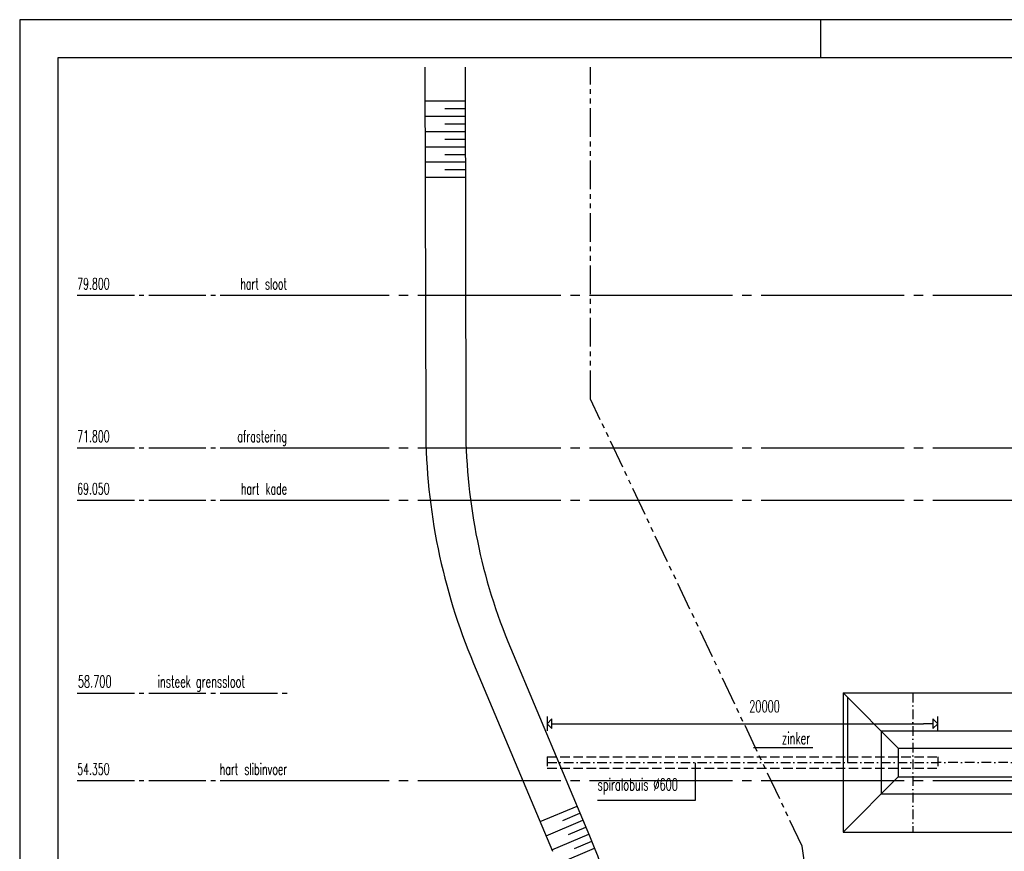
# Model space of a CAD drawing. Extents: x 0 to 295580, y 0 to 170026.
# Tile 4 of 30: x 0 to 51628, y 124592 to 168200. Entities that reach past the tile are written whole.
import ezdxf
from ezdxf.enums import TextEntityAlignment as Align

# ---------------------------------------------------------------- set-up
doc = ezdxf.new("R2010")
doc.units = 0
doc.header["$LTSCALE"] = 250
for name, pattern in [('BORDER_M', [11, 6, -1, 1, -1, 1, -1]), ('CENTRE_S', [3.5, 2, -0.75, 0, -0.75]), ('HIDDEN_M', [2.75, 2, -0.75]), ('STR3', [15, 12, -1, 1, -1]), ('STRAMIEN_X', [36, 30, -2, 2, -2])]:
    doc.linetypes.add(name, pattern=pattern)
doc.layers.get('0').update_dxf_attribs({"linetype": 'CONTINUOUS'})
for name, color, linetype in [('B0', 51, 'CONTINUOUS'), ('B1', 52, 'CONTINUOUS'), ('B2', 30, 'CONTINUOUS'), ('BBL3', 12, 'BORDER_M'), ('BCL1', 71, 'CENTRE_S'), ('BDIM2', 220, 'CONTINUOUS'), ('BHL2', 63, 'HIDDEN_M'), ('BTXT2', 123, 'CONTINUOUS'), ('MEETLIJNEN', 20, 'STRAMIEN_X'), ('PIJL1', 50, 'CONTINUOUS'), ('XA-03', 144, 'CONTINUOUS'), ('XA-07', 140, 'CONTINUOUS'), ('XA-10', 130, 'CONTINUOUS')]:
    doc.layers.add(name, color=color, linetype=linetype)
doc.styles.add('SIMPLEX06', font='SIMPLEX.shx', dxfattribs={"width": 0.6, "height": 625})
doc.styles.get("Standard").update_dxf_attribs({"font": 'txt.shx'})
doc.styles.add('XG-TH', font='ISO.SHX')

# ---------------------------------------------------------------- blocks, each defined once
blk = doc.blocks.new('ML')
at = {"linetype": 'STR3'}
blk.add_line((-11000, 0), (0, 0), dxfattribs=at)
at = {"width": 0.6}
blk.add_attdef('1', (-11000, 300), '', height=600, dxfattribs=at)
blk = doc.blocks.new('MP1')
for p, q in [((-0.333, 0), (-1, 0)), ((-0.333, 0.333), (-0.333, -0.333)), ((0, 0), (-0.333, 0.333)), ((0, 0), (-0.333, -0.333)), ((0, -0.5), (0, 0.5))]:
    blk.add_line(p, q)
blk = doc.blocks.new('AMW_TITLE')
at = {"layer": 'XA-03'}
blk.add_line((210, 831), (210, 841), dxfattribs=at)
blk.add_lwpolyline([(0, 0), (1470, 0), (1470, 841), (0, 841)], close=True, dxfattribs=at)
at = {"layer": 'XA-07'}
blk.add_lwpolyline([(10, 10), (1460, 10), (1460, 831), (10, 831)], close=True, dxfattribs=at)
at = {"color": 143, "style": 'XG-TH'}
for tag, p in [('23', (1284.73, 91.51)), ('19', (1284.73, 86.78)), ('15', (1284.73, 82.05)), ('11', (1284.73, 77.32))]:
    blk.add_attdef(tag, text='', height=3, dxfattribs=at).set_placement(p, align=Align.MIDDLE)
at = {"layer": 'XA-03', "style": 'XG-TH'}
for tag, p in [('24', (1290.02, 90.68)), ('25', (1410.5, 90.68)), ('26', (1427.02, 90.68)), ('20', (1290.02, 85.95)), ('21', (1410.5, 85.95)), ('22', (1427.02, 85.95)), ('16', (1290.02, 81.22)), ('17', (1410.5, 81.22)), ('18', (1427.02, 81.22)), ('12', (1290.02, 76.49)), ('13', (1410.5, 76.49)), ('14', (1427.02, 76.49)), ('8', (1365.51, 33.61)), ('9', (1391.03, 33.61)), ('10', (1410.5, 24.15))]:
    blk.add_attdef(tag, p, '', height=2.3, dxfattribs=at)
at = {"layer": 'XA-07', "style": 'XG-TH'}
for tag, p in [('4', (1283.94, 62.53)), ('5', (1283.94, 53.87)), ('6', (1283.94, 45.21)), ('7', (1429.87, 34.21)), ('1', (1417.43, 14.4)), ('2', (1427.05, 14.4))]:
    blk.add_attdef(tag, p, '', height=4.5, dxfattribs=at)
at = {"layer": 'XA-10', "style": 'XG-TH'}
blk.add_attdef('3', (1443.91, 14.4), '', height=6.3, dxfattribs=at)

msp = doc.modelspace()

# ---------------------------------------------------------------- linework, layer by layer
at = {"layer": 'B1'}
for p, q in [((45176.02688, 130902.83576), (280066.02688, 130902.83576)), ((45176.02688, 130902.83576), (45176.02688, 127602.83576)), ((45176.02688, 127602.83576), (283866.02688, 127602.83576))]:
    msp.add_line(p, q, dxfattribs=at)
at = {"layer": 'B2'}
for p, q in [((43176.02688, 132902.83576), (278466.02688, 132902.83576)), ((43176.02688, 132902.83576), (43176.02688, 125602.83576)), ((46062.05376, 130002.83576), (43176.02688, 132902.83576)), ((46062.05376, 130002.83576), (281466.02688, 130002.83576)), ((46062.05376, 130002.83576), (46062.05376, 128502.83576)), ((46062.05376, 128502.83576), (43176.02688, 125602.83576)), ((46062.05376, 128502.83576), (282466.02688, 128502.83576)), ((43176.02688, 125602.83576), (92309.37966, 125602.83576))]:
    msp.add_line(p, q, dxfattribs=at)
at = {"layer": 'BBL3'}
msp.add_lwpolyline([(40826.02688, 54952.83576), (42426.02688, 115352.83576), (41026.02688, 124852.83576), (29930.37105, 148308.83081), (29930.37105, 165715.75283)], dxfattribs=at)
at = {"layer": 'BCL1'}
for p, q in [((46826.02688, 132902.83576), (46826.02688, 125602.83576)), ((27659.97274, 129252.83576), (48133.75511, 129252.83576)), ((281966.02688, 129252.83576), (48133.75511, 129252.83576))]:
    msp.add_line(p, q, dxfattribs=at)
at = {"layer": 'BHL2'}
for p, q in [((27659.97274, 129552.83576), (48133.75511, 129552.83576)), ((27659.97274, 129552.83576), (27659.97274, 128952.83576)), ((48133.75511, 129552.83576), (48133.75511, 128952.83576)), ((27659.97274, 128952.83576), (48133.75511, 128952.83576))]:
    msp.add_line(p, q, dxfattribs=at)
at = {"layer": 'BTXT2'}
for p, q in [((21249.96038, 165715.75283), (21287.78411, 146718.97976)), ((21237.27418, 163937.76577), (23337.27418, 163937.76577)), ((22287.27418, 163537.76577), (23337.27418, 163537.76577)), ((21237.27418, 163137.76577), (23337.27418, 163137.76577)), ((22287.27418, 162737.76577), (23337.27418, 162737.76577)), ((21237.27418, 162337.76577), (23337.27418, 162337.76577)), ((22287.27418, 161937.76577), (23337.27418, 161937.76577)), ((21237.27418, 161537.76577), (23337.27418, 161537.76577)), ((22287.27418, 161137.76577), (23337.27418, 161137.76577)), ((21237.27418, 160737.76577), (23337.27418, 160737.76577)), ((22287.27418, 160337.76577), (23337.27418, 160337.76577)), ((21237.27418, 159937.76577), (23337.27418, 159937.76577)), ((23799.38082, 134439.82961), (27942.66246, 124591.88238)), ((28409.97274, 131283.66669), (47383.75511, 131283.66669)), ((41596.06162, 130013.77942), (38484.39861, 130013.77942)), ((35427.16703, 127265.38055), (35427.16703, 129233.70582)), ((30301.54138, 127265.38055), (35427.16703, 127265.38055)), ((27288.1595, 126147.53589), (29222.75058, 126964.45997)), ((28471.95989, 126213.22125), (29377.87103, 126595.76237)), ((27598.4004, 125410.14069), (29532.99148, 126227.06476)), ((27908.6413, 124672.74548), (29843.23238, 125489.66956)), ((28783.16879, 125476.23481), (29688.11193, 125858.36716)), ((29094.37769, 124739.24837), (29996.88189, 125120.35082)), ((28210.50472, 123931.8127), (30145.74265, 124749.00993))]:
    msp.add_line(p, q, dxfattribs=at)
at = {"layer": 'BTXT2', "linetype": 'STR3'}
msp.add_line((3017.09921, 132890), (14017.09921, 132890), dxfattribs=at)
at = {"layer": 'BTXT2'}
msp.add_lwpolyline([(23349.96454, 165715.75283), (23387.77297, 146726.66506, 0.0985317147), (25735.04156, 135254.21127), (29878.3232, 125406.26404, -0.0998913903), (32226.02688, 113772.24032), (32226.02688, 108864.04501), (33226.02688, 88528.48333), (33226.02688, 76445.44183), (33226.02688, 60693.9815), (33226.02688, 45552.83576, 0.4142135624), (35226.02688, 43552.83576)], format="xyb", dxfattribs=at)
msp.add_arc((53387.33788, 146888.235), 32100, 180.302107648, 202.817727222, dxfattribs=at)
at = {"layer": 'MEETLIJNEN'}
for p, q in [((11877.32481, 153752.83576), (278973.09449, 153752.83576)), ((11877.32481, 145752.83576), (278973.09449, 145752.83576)), ((11877.32481, 143002.83576), (278973.09449, 143002.83576)), ((11877.32481, 128302.83576), (278973.09449, 128302.83576))]:
    msp.add_line(p, q, dxfattribs=at)
at = {"layer": 'PIJL1'}
msp.add_line((43426.02688, 129252.83576), (43426.02688, 132652.83576), dxfattribs=at)

# ---------------------------------------------------------------- block references
at = {"layer": 'B0', "xscale": 200, "yscale": 200, "zscale": 200}
msp.add_blockref('AMW_TITLE', (0, 0), dxfattribs=at)
at = {"layer": 'BDIM2'}
ref = msp.add_blockref('ML', (14017.09921, 153752.83576), dxfattribs=at)
ref.add_attrib('1', '79.800', (3017.09921, 154052.83576), dxfattribs={"layer": '0', "color": 15, "height": 600, "width": 0.6})
ref.add_attrib('2', 'hart sloot', dxfattribs={"layer": '0', "color": 15, "height": 600, "width": 0.6}).set_placement((14017.09921, 154052.83576), align=Align.RIGHT)
ref = msp.add_blockref('ML', (14017.09921, 145752.83576), dxfattribs=at)
ref.add_attrib('1', '71.800', (3017.09921, 146052.83576), dxfattribs={"layer": '0', "color": 15, "height": 600, "width": 0.6})
ref.add_attrib('2', 'afrastering', dxfattribs={"layer": '0', "color": 15, "height": 600, "width": 0.6}).set_placement((14017.09921, 146052.83576), align=Align.RIGHT)
ref = msp.add_blockref('ML', (14017.09921, 143002.83576), dxfattribs=at)
ref.add_attrib('1', '69.050', (3017.09921, 143302.83576), dxfattribs={"layer": '0', "color": 15, "height": 600, "width": 0.6})
ref.add_attrib('2', 'hart kade', dxfattribs={"layer": '0', "color": 15, "height": 600, "width": 0.6}).set_placement((14017.09921, 143302.83576), align=Align.RIGHT)
ref = msp.add_blockref('ML', (14017.09921, 128302.83576), dxfattribs=at)
ref.add_attrib('1', '54.350', (3017.09921, 128602.83576), dxfattribs={"layer": '0', "color": 15, "height": 600, "width": 0.6})
ref.add_attrib('2', 'hart slibinvoer', dxfattribs={"layer": '0', "color": 15, "height": 600, "width": 0.6}).set_placement((14017.09921, 128602.83576), align=Align.RIGHT)
at = {"layer": 'BTXT2', "xscale": 750, "yscale": 750, "zscale": 750, "rotation": 180}
msp.add_blockref('MP1', (27659.97274, 131283.66669), dxfattribs=at)
at = {"layer": 'BTXT2', "xscale": 750, "yscale": 750, "zscale": 750}
msp.add_blockref('MP1', (48133.75511, 131283.66669), dxfattribs=at)

# ---------------------------------------------------------------- texts
at = {"layer": 'BDIM2', "style": 'SIMPLEX06', "width": 0.6}
for s, p in [('58.700', (3050, 133180)), ('insteek grenssloot', (7225, 133180))]:
    msp.add_text(s, height=625, dxfattribs=at).set_placement(p)
at = {"layer": 'BTXT2', "style": 'SIMPLEX06', "width": 0.6}
msp.add_text('20000', height=625, dxfattribs=at).set_placement((39056.86393, 131883.66669), align=Align.CENTER)
for s, p in [('zinker', (39972.19084, 130213.33313)), ('spiralobuis %%C600', (30301.54138, 127782.40608))]:
    msp.add_text(s, height=625, dxfattribs=at).set_placement(p)

doc.saveas('drawing.dxf')
